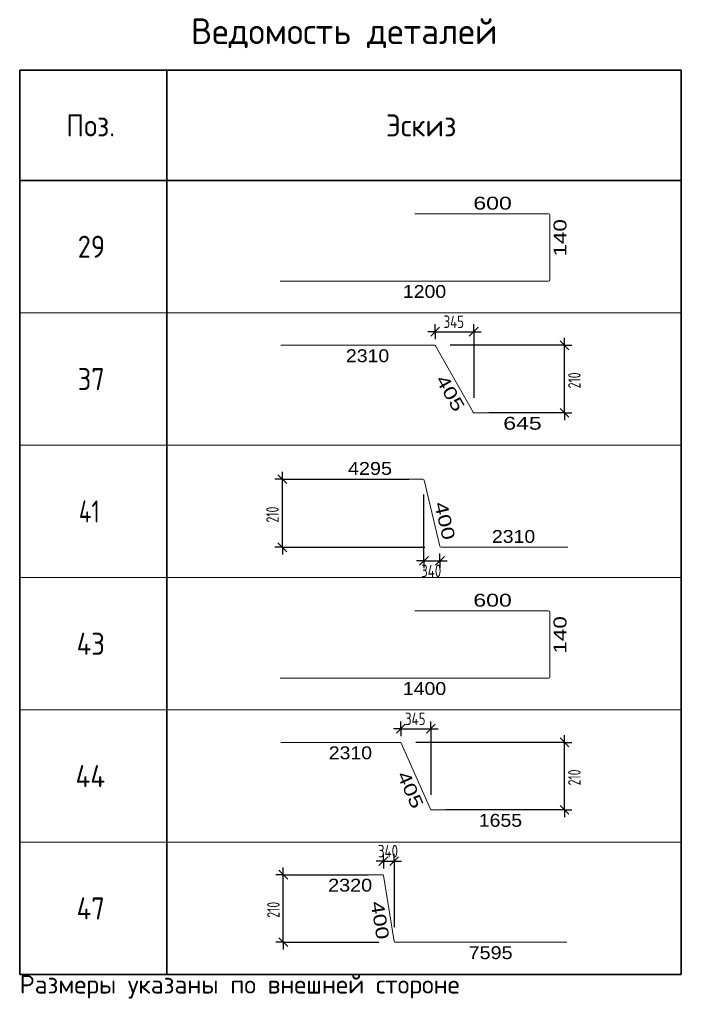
# Model space of a CAD drawing. Header units: metres. Extents: x -38 to 100, y -15 to 19.
# Tile 63 of 63: x 91 to 100, y 3 to 17. Entities that reach past the tile are written whole.
import ezdxf

# ---------------------------------------------------------------- set-up
doc = ezdxf.new("R2010")
doc.units = ezdxf.units.M
doc.styles.add('Greek s2', font='txt')
doc.styles.add('ISOCPEUR', font='txt')

msp = doc.modelspace()

# ---------------------------------------------------------------- linework, layer by layer
at = {"color": 7, "linetype": 'Continuous', "lineweight": 35, "transparency": 33554687}
for p, q in [((90.5602, 16.0519), (99.5602, 16.0519)), ((90.5602, 14.5519), (90.5602, 16.0519)), ((90.5602, 16.0519), (90.5602, 12.7519)), ((92.5602, 14.5519), (92.5602, 16.0519)), ((92.5602, 16.0519), (92.5602, 12.7519)), ((99.5602, 14.5519), (99.5602, 16.0519)), ((99.5602, 16.0519), (99.5602, 12.7519)), ((99.5602, 14.5519), (90.5602, 14.5519)), ((90.5602, 14.2519), (90.5602, 10.9519)), ((92.5602, 14.2519), (92.5602, 10.9519)), ((99.5602, 14.2519), (99.5602, 10.9519)), ((90.5602, 12.4519), (90.5602, 9.1519)), ((92.5602, 12.4519), (92.5602, 9.1519)), ((99.5602, 12.4519), (99.5602, 9.1519)), ((90.5602, 10.6519), (90.5602, 7.3519)), ((92.5602, 10.6519), (92.5602, 7.3519)), ((99.5602, 10.6519), (99.5602, 7.3519)), ((90.5602, 8.8519), (90.5602, 5.5519)), ((92.5602, 8.8519), (92.5602, 5.5519)), ((99.5602, 8.8519), (99.5602, 5.5519)), ((90.5602, 7.0519), (90.5602, 3.7519)), ((92.5602, 7.0519), (92.5602, 3.7519)), ((99.5602, 7.0519), (99.5602, 3.7519)), ((90.5602, 3.7519), (99.5602, 3.7519))]:
    msp.add_line(p, q, dxfattribs=at)
at = {"color": 7, "linetype": 'Continuous', "lineweight": 18, "transparency": 33554687}
for p, q in [((95.9364, 14.1), (97.7517, 14.1)), ((97.7706, 14.0811), (97.7706, 13.2018)), ((97.7517, 13.1829), (94.1022, 13.1829)), ((94.3187, 10.4895), (96.0462, 10.4895)), ((96.0628, 10.4763), (96.2742, 9.5777)), ((96.2909, 9.5646), (98.0183, 9.5646)), ((95.9364, 8.7), (97.7517, 8.7)), ((97.7706, 8.6811), (97.7706, 7.8018)), ((97.7517, 7.7829), (94.1022, 7.7829)), ((95.4964, 5.1112), (94.3317, 5.1112)), ((95.6524, 4.2034), (95.5088, 5.1006)), ((98.0051, 4.1928), (95.6648, 4.1928))]:
    msp.add_line(p, q, dxfattribs=at)
at = {"color": 7, "linetype": 'Continuous', "lineweight": 13, "transparency": 33554687}
for p, q in [((90.5602, 12.7519), (99.5602, 12.7519)), ((96.1511, 12.4365), (96.2711, 12.5565)), ((96.6758, 12.4365), (96.7958, 12.5565)), ((98.0307, 12.2512), (97.9107, 12.3712)), ((98.0307, 11.3328), (97.9107, 11.4528)), ((90.5602, 10.9519), (99.5602, 10.9519)), ((94.1932, 10.4295), (94.0732, 10.5495)), ((94.1932, 9.5046), (94.0732, 9.6246)), ((95.9997, 9.319), (96.1197, 9.439)), ((96.2173, 9.319), (96.3373, 9.439)), ((90.5602, 9.1519), (99.5602, 9.1519)), ((90.5602, 7.3519), (99.5602, 7.3519)), ((95.6846, 7.0365), (95.8046, 7.1565)), ((96.0928, 7.0365), (96.2128, 7.1565)), ((98.0307, 6.8512), (97.9107, 6.9712)), ((98.0307, 5.9328), (97.9107, 6.0528)), ((90.5602, 5.5519), (99.5602, 5.5519)), ((95.4472, 5.2365), (95.5672, 5.3565)), ((95.5941, 5.2365), (95.7141, 5.3565)), ((94.2063, 5.0512), (94.0863, 5.1712)), ((94.2063, 4.1328), (94.0863, 4.2528)), ((90.5602, 3.7519), (99.5602, 3.7519))]:
    msp.add_line(p, q, dxfattribs=at)
at = {"color": 9, "linetype": 'Continuous', "lineweight": -3, "true_color": 0xc7c7c7, "transparency": 33554687}
for p, q in [((96.2111, 12.4965), (96.2111, 12.5965)), ((96.7358, 12.4965), (96.7358, 12.5965)), ((96.2111, 12.4965), (96.2111, 12.3965)), ((96.2111, 12.4965), (96.2111, 12.4965)), ((96.7358, 12.4965), (96.7358, 12.3965)), ((96.7358, 12.4965), (96.7358, 11.5991)), ((97.9707, 12.3112), (96.4173, 12.3112)), ((97.9707, 12.3112), (97.8707, 12.3112)), ((97.9707, 12.3112), (98.0707, 12.3112)), ((97.9707, 11.3928), (97.8707, 11.3928)), ((97.9707, 11.3928), (98.0707, 11.3928)), ((94.1332, 10.4895), (94.0332, 10.4895)), ((94.1332, 10.4895), (94.2332, 10.4895)), ((94.1332, 10.4895), (95.8531, 10.4895)), ((96.0597, 9.379), (96.0597, 10.2829)), ((94.1332, 9.5646), (94.0332, 9.5646)), ((94.1332, 9.5646), (94.2332, 9.5646)), ((94.1332, 9.5646), (96.0708, 9.5646)), ((96.0597, 9.379), (96.0597, 9.479)), ((96.0597, 9.379), (96.0597, 9.279)), ((96.2773, 9.379), (96.2773, 9.479)), ((96.2773, 9.379), (96.2773, 9.279)), ((96.2773, 9.379), (96.2773, 9.379)), ((95.7446, 7.0965), (95.7446, 7.1965)), ((96.1528, 7.0965), (96.1528, 7.1965)), ((95.7446, 7.0965), (95.7446, 6.9965)), ((95.7446, 7.0965), (95.7446, 7.0965)), ((96.1528, 7.0965), (96.1528, 6.9965)), ((96.1528, 7.0965), (96.1528, 6.1991)), ((97.9707, 6.9112), (95.9509, 6.9112)), ((97.9707, 6.9112), (97.8707, 6.9112)), ((97.9707, 6.9112), (98.0707, 6.9112)), ((97.9707, 5.9928), (97.8707, 5.9928)), ((97.9707, 5.9928), (98.0707, 5.9928)), ((95.5072, 5.2965), (95.5072, 5.3965)), ((95.6541, 5.2965), (95.6541, 5.3965)), ((95.5072, 5.2965), (95.5072, 5.1965)), ((95.5072, 5.2965), (95.5072, 5.2965)), ((95.6541, 5.2965), (95.6541, 5.1965)), ((95.6541, 5.2965), (95.6541, 4.3991)), ((94.1463, 5.1112), (94.0463, 5.1112)), ((94.1463, 5.1112), (94.2463, 5.1112)), ((94.1463, 5.1112), (95.3009, 5.1112)), ((94.1463, 4.1928), (94.0463, 4.1928)), ((94.1463, 4.1928), (94.2463, 4.1928)), ((94.1463, 4.1928), (95.4478, 4.1928))]:
    msp.add_line(p, q, dxfattribs=at)
at = {"color": 7, "linetype": 'Continuous', "lineweight": 25, "transparency": 33554687}
for p, q in [((96.2111, 12.4965), (96.1111, 12.4965)), ((96.2111, 12.4965), (96.7358, 12.4965)), ((96.7358, 12.4965), (96.8358, 12.4965)), ((97.9707, 12.3112), (97.9707, 12.4112)), ((97.9707, 11.3928), (97.9707, 11.2928)), ((94.1332, 10.4895), (94.1332, 10.5895)), ((94.1332, 9.5646), (94.1332, 10.4895)), ((94.1332, 9.5646), (94.1332, 9.4646)), ((96.0597, 9.379), (95.9597, 9.379)), ((96.0597, 9.379), (96.2773, 9.379)), ((96.2773, 9.379), (96.3773, 9.379)), ((95.7446, 7.0965), (95.6446, 7.0965)), ((95.7446, 7.0965), (96.1528, 7.0965)), ((96.1528, 7.0965), (96.2528, 7.0965)), ((97.9707, 6.9112), (97.9707, 7.0112)), ((97.9707, 5.9928), (97.9707, 5.8928)), ((95.5072, 5.2965), (95.4072, 5.2965)), ((95.5072, 5.2965), (95.6541, 5.2965)), ((95.6541, 5.2965), (95.7541, 5.2965)), ((94.1463, 5.1112), (94.1463, 5.2112)), ((94.1463, 4.1928), (94.1463, 5.1112)), ((94.1463, 4.1928), (94.1463, 4.0928))]:
    msp.add_line(p, q, dxfattribs=at)
at = {"color": 34, "linetype": 'Continuous', "lineweight": 18, "transparency": 33554687}
for p, q in [((96.2015, 12.3112), (94.112, 12.3112)), ((96.7311, 11.4012), (96.2158, 12.3029)), ((97.7854, 11.3928), (96.7454, 11.3928)), ((95.7339, 6.9112), (94.112, 6.9112)), ((96.1484, 6.0026), (95.749, 6.9014)), ((97.7854, 5.9928), (96.1635, 5.9928))]:
    msp.add_line(p, q, dxfattribs=at)
at = {"color": 7, "linetype": 'Continuous', "lineweight": 25, "transparency": 33554687}
for points in [[(97.9707, 11.3928), (97.9707, 11.4125), (97.9707, 11.4125), (97.9707, 12.3112)], [(97.9707, 5.9928), (97.9707, 6.0125), (97.9707, 6.0125), (97.9707, 6.9112)]]:
    msp.add_lwpolyline(points, dxfattribs=at)
at = {"color": 9, "linetype": 'Continuous', "lineweight": -3, "true_color": 0xc7c7c7, "transparency": 33554687}
for points in [[(97.9707, 11.3928), (97.9086, 11.3928), (97.9086, 11.3928), (96.9421, 11.3928)], [(97.9707, 5.9928), (97.9086, 5.9928), (97.9086, 5.9928), (96.359, 5.9928)]]:
    msp.add_lwpolyline(points, dxfattribs=at)
at = {"color": 7, "linetype": 'Continuous', "lineweight": 18, "transparency": 33554687}
for centre, radius, start, end in [((97.7517, 14.0811), 0.0189, 0, 90), ((97.7517, 13.2018), 0.0189, 270, 0), ((96.0462, 10.4724), 0.0171, 13.24052, 90), ((96.2909, 9.5816), 0.0171, 193.24052, 270), ((97.7517, 8.6811), 0.0189, 0, 90), ((97.7517, 7.8018), 0.0189, 270, 0), ((95.4964, 5.0986), 0.0126, 9.09028, 90), ((95.6648, 4.2054), 0.0126, 189.09028, 270)]:
    msp.add_arc(centre, radius, start, end, dxfattribs=at)
at = {"color": 34, "linetype": 'Continuous', "lineweight": 18, "transparency": 33554687}
for centre, start, end in [((96.2015, 12.2947), 29.74488, 90), ((96.7454, 11.4093), 209.74488, 270), ((95.7339, 6.8947), 23.96249, 90), ((96.1635, 6.0093), 203.96249, 270)]:
    msp.add_arc(centre, 0.0165, start, end, dxfattribs=at)

# ---------------------------------------------------------------- texts
at = {"color": 7, "linetype": 'Continuous', "lineweight": 35, "transparency": 33554687, "attachment_point": 7, "style": 'ISOCPEUR'}
for s, insert, char_height, width in [('\\W0.98;Ведомость деталей', (92.8902, 16.3519), 0.35, 4.509792), ('\\W0.92;Поз.', (91.1927, 15.1519), 0.3, 0.872984), ('\\W0.94;Эскиз', (95.5427, 15.1519), 0.3, 1.176116), ('\\W0.87;29', (91.3502, 13.5019), 0.3, 0.550812), ('\\W0.87;37', (91.3502, 11.7019), 0.3, 0.550812), ('\\W0.76;41', (91.3652, 9.9019), 0.3, 0.504562), ('\\W0.88;43', (91.3352, 8.1019), 0.3, 0.581993), ('\\W0.89;44', (91.3202, 6.3019), 0.3, 0.613049), ('\\W0.88;47', (91.3352, 4.5019), 0.3, 0.581993)]:
    msp.add_mtext(s, dxfattribs=dict(at, insert=insert, char_height=char_height, width=width))
at = {"color": 7, "linetype": 'Continuous', "lineweight": 25, "transparency": 33554687, "char_height": 0.175, "attachment_point": 7, "style": 'Greek s2'}
for s, insert, width in [('\\W1.34;600', (96.731, 14.1543), 0.359533), ('\\W1.13;1200', (95.7731, 12.9536), 0.421773), ('\\W1.13;2310', (94.9982, 12.0793), 0.421773), ('\\W1.34;645', (97.1381, 11.1609), 0.359533), ('\\W1.15;4295', (95.0259, 10.5466), 0.423485), ('\\W1.13;2310', (96.9845, 9.6217), 0.421773), ('\\W1.34;600', (96.731, 8.7543), 0.359533), ('\\W1.13;1400', (95.7731, 7.5536), 0.421773), ('\\W1.13;2310', (94.765, 6.6793), 0.421773), ('\\W1.13;1655', (96.8057, 5.7609), 0.421773), ('\\W1.15;2320', (94.7561, 4.8793), 0.423485), ('\\W1.15;7595', (96.6663, 3.9609), 0.423485)]:
    msp.add_mtext(s, dxfattribs=dict(at, insert=insert, width=width))
for s, insert, width, rotation in [('\\W1.30;140', (97.9999, 13.519), 0.356448, 90), ('\\W1.34;405', (96.2113, 11.8433), 0.359533, 299.74487), ('\\W1.34;400', (96.196, 10.1593), 0.359533, 283.24051), ('\\W1.30;140', (97.9999, 8.119), 0.356448, 90), ('\\W1.34;405', (95.687, 6.4698), 0.359533, 293.96249), ('\\W1.34;400', (95.3323, 4.7363), 0.359533, 279.09027)]:
    msp.add_mtext(s, dxfattribs=dict(at, insert=insert, width=width, rotation=rotation))
at = {"color": 7, "linetype": 'Continuous', "lineweight": 13, "transparency": 33554687, "attachment_point": 7, "style": 'ISOCPEUR'}
for s, insert, char_height, width in [('\\W0.75;345', (96.3264, 12.5465), 0.17, 0.372003), ('\\W0.75;340', (96.0215, 9.159), 0.17, 0.372003), ('\\W0.75;345', (95.8016, 7.1465), 0.17, 0.372003), ('\\W0.75;340', (95.4336, 5.3465), 0.17, 0.372003), ('\\W0.99;Размеры указаны по внешней стороне', (90.5602, 3.4269), 0.25, 6.195572)]:
    msp.add_mtext(s, dxfattribs=dict(at, insert=insert, char_height=char_height, width=width))
at = {"color": 7, "linetype": 'Continuous', "lineweight": 13, "transparency": 33554687, "char_height": 0.17, "attachment_point": 7, "rotation": 90, "style": 'ISOCPEUR'}
for insert, width in [((98.1907, 11.726), 0.323712), ((94.0832, 9.901), 0.323713), ((98.1907, 6.326), 0.323712), ((94.0963, 4.526), 0.323713)]:
    msp.add_mtext('\\W0.68;210', dxfattribs=dict(at, insert=insert, width=width))

doc.saveas('drawing.dxf')
